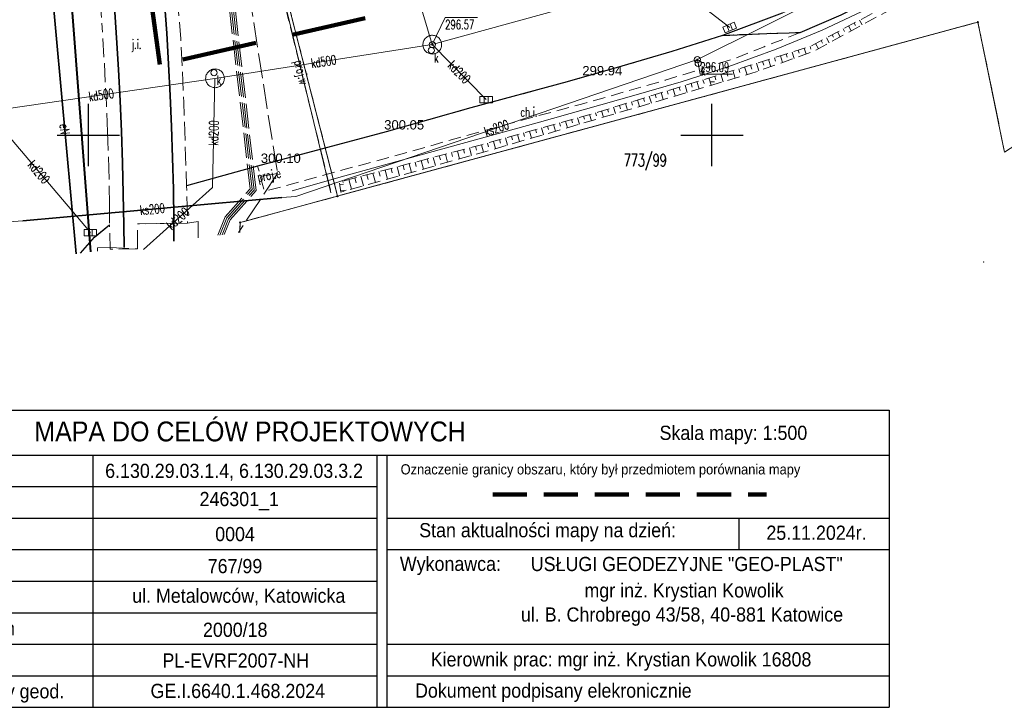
# Model space of a CAD drawing. Header units: metres. Extents: x 6567600 to 13135881, y 5574237 to 11149086.
# Tile 4 of 120: x 6567844 to 6567923, y 5574304 to 5574359. Entities that reach past the tile are written whole.
import ezdxf
from ezdxf.enums import TextEntityAlignment as Align

# ---------------------------------------------------------------- set-up
doc = ezdxf.new("R2010")
doc.units = ezdxf.units.M
for name, pattern in [('zzzxref_260316$0$_MDCP$0$2 1', [3, 2, -1]), ('zzzxref_260316$0$_MDCP$0$2.0_1.0', [3, 2, -1]), ('zzzxref_260316$0$_MDCP$0$L_0_03', [1, 0.5, -0.5]), ('zzzxref_260316$0$_MDCP$0$L_0_04', [1.5, 1, -0.5]), ('zzzxref_260316$0$_MDCP$0$L_2_50', [2.5, 2, -0.5]), ('zzzxref_260316$0$_MDCP$1$L_0_06', [2, 1.5, -0.5])]:
    doc.linetypes.add(name, pattern=pattern)
for name, color, linetype, lineweight in [('zzzxref_260316$0$_MDCP$0$EGB_DzialkaEwidencyjna', 7, 'Continuous', 18), ('zzzxref_260316$0$_MDCP$0$EGB_Klasouzytek', 92, 'Continuous', 18), ('zzzxref_260316$0$_MDCP$0$EGB_KonturUzytkuGruntowego', 92, 'Continuous', 18), ('zzzxref_260316$0$_MDCP$0$EGB_PunktGraniczny', 7, 'Continuous', 18), ('zzzxref_260316$0$_MDCP$0$GES_InneUrzadzeniaTowarzyszace', 7, 'Continuous', 18), ('zzzxref_260316$0$_MDCP$0$GES_InneUrzadzeniaTowarzyszace_P', 7, 'Continuous', 18), ('zzzxref_260316$0$_MDCP$0$GES_PrzewodElektroenergetyczny', 1, 'Continuous', 18), ('zzzxref_260316$0$_MDCP$0$GES_PrzewodElektroenergetyczny_Projektowany', 7, 'Continuous', 18), ('zzzxref_260316$0$_MDCP$0$GES_Rzedna', 7, 'Continuous', 18), ('zzzxref_260316$0$_MDCP$0$GES_UrzadzeniaSiecKanalizacyjna_P', 7, 'Continuous', 18), ('zzzxref_260316$0$_MDCP$0$GES_UrzadzeniaTowarzyszczaceLiniowe', 7, 'Continuous', 18), ('zzzxref_260316$0$_MDCP$0$KR_ObiektKarto', 7, 'Continuous', 18), ('zzzxref_260316$0$_MDCP$0$MP_LINIE_REGULAC', 135, 'Continuous', 40), ('zzzxref_260316$0$_MDCP$0$OT_Komunikacja', 7, 'Continuous', 18), ('zzzxref_260316$0$_MDCP$0$OT_Skarpa', 7, 'Continuous', 18), ('zzzxref_260316$0$_MDCP$0$OTRS', 7, 'Continuous', 13), ('zzzxref_260316$0$_MDCP$0$OTRS_O', 7, 'Continuous', 20), ('zzzxref_260316$0$_MDCP$0$Z_OPIS', 7, 'Continuous', 25), ('zzzxref_260316$0$_MDCP$0$Z_ZAKRES', 214, 'Continuous', 90), ('zzzxref_260316$0$_MDCP$1$GES_PrzewodKanalizacyjny', 36, 'Continuous', 18), ('zzzxref_260316$0$_MDCP$1$GES_PrzewodWodociagowy', 5, 'Continuous', 18), ('zzzxref_260316$0$_MDCP$1$GES_PrzewodWodociagowy_Projektowany', 7, 'Continuous', 18), ('zzzxref_260316$0$_MDCP$1$PARSI', 7, 'Continuous', 20)]:
    doc.layers.add(name, color=color, linetype=linetype, lineweight=lineweight)
doc.styles.add('zzzxref_260316$0$$TD_AUDIT_GENERATED_(9E133)', font='simplex.shx')
doc.styles.add('zzzxref_260316$0$$TD_AUDIT_GENERATED_(9E16A)', font='arial.ttf', dxfattribs={"width": 0.9})
doc.linetypes.add('zzzxref_260316$0$_MDCP$0$L_0_A0_SHX', pattern='A,0,-0.25,-0.5,-0.5,-0.5,[4,GML_DCP.shx,S=0.05,R=0,X=0,Y=0],-0.5,-0.5,-0.5,-0.25', length=3.5)
doc.linetypes.add('zzzxref_260316$0$_MDCP$0$MPNLZ', pattern='A,6,-2,[35,msgB.shx,S=0.016,R=0,X=-1,Y=0],6', length=14)

# ---------------------------------------------------------------- blocks, each defined once
blk = doc.blocks.new('zzzxref_260316$0$_MDCP$0$ETYK')
at = {"layer": 'zzzxref_260316$0$_MDCP$0$Z_OPIS'}
for points in [[(6560549.33, 5651473.62), (6560739.69, 5651473.62), (6560739.69, 5651421.26)], [(6560651.16, 5651465.69), (6560651.16, 5651421.26)], [(6560549.33, 5651460.14), (6560649.4, 5651460.14)], [(6560549.33, 5651454.58), (6560649.4, 5651454.58)], [(6560651.16, 5651454.58), (6560739.69, 5651454.58)], [(6560713.23, 5651454.58), (6560713.23, 5651449.03)], [(6560549.33, 5651449.03), (6560649.4, 5651449.03)], [(6560651.16, 5651449.03), (6560739.69, 5651449.03)], [(6560549.33, 5651443.47), (6560649.4, 5651443.47)], [(6560549.33, 5651443.47), (6560649.4, 5651443.47)], [(6560549.33, 5651437.92), (6560649.4, 5651437.92)], [(6560549.33, 5651432.36), (6560649.4, 5651432.36)], [(6560651.16, 5651432.36), (6560739.69, 5651432.36)], [(6560549.33, 5651426.81), (6560649.4, 5651426.81)], [(6560651.16, 5651426.81), (6560739.69, 5651426.81)]]:
    blk.add_lwpolyline(points, dxfattribs=at)
at = {"layer": 'zzzxref_260316$0$_MDCP$0$Z_OPIS', "flags": 128}
for points in [[(6560549.33, 5651465.69), (6560739.69, 5651465.69)], [(6560599.36, 5651465.69), (6560599.36, 5651421.26)], [(6560649.4, 5651465.69), (6560649.4, 5651421.26)], [(6560549.33, 5651460.14), (6560629.52, 5651460.14)], [(6560549.33, 5651454.58), (6560629.52, 5651454.58)], [(6560549.33, 5651449.03), (6560629.52, 5651449.03)], [(6560549.33, 5651437.92), (6560629.52, 5651437.92)], [(6560549.33, 5651432.36), (6560629.52, 5651432.36)], [(6560549.33, 5651426.81), (6560629.52, 5651426.81)], [(6560549.33, 5651426.81), (6560629.52, 5651426.81)], [(6560549.33, 5651421.26), (6560629.52, 5651421.26)], [(6560549.33, 5651421.26), (6560629.52, 5651421.26)], [(6560549.33, 5651421.26), (6560739.69, 5651421.26)]]:
    blk.add_lwpolyline(points, dxfattribs=at)
at = {"layer": 'zzzxref_260316$0$_MDCP$0$Z_ZAKRES', "linetype": 'zzzxref_260316$0$_MDCP$0$2 1', "ltscale": 3, "flags": 128}
blk.add_lwpolyline([(6560669.84, 5651458.76), (6560718.07, 5651458.76)], dxfattribs=at)
at = {"layer": 'zzzxref_260316$0$_MDCP$0$Z_OPIS', "lineweight": 30, "style": 'zzzxref_260316$0$$TD_AUDIT_GENERATED_(9E16A)', "width": 0.9}
blk.add_text('MAPA DO CELÓW PROJEKTOWYCH', height=3.5, dxfattribs=at).set_placement((6560627.08, 5651470.28), align=Align.MIDDLE)
at = {"layer": 'zzzxref_260316$0$_MDCP$0$Z_OPIS', "style": 'zzzxref_260316$0$$TD_AUDIT_GENERATED_(9E16A)', "width": 0.9}
for s, height, p in [('Skala mapy: 1:500', 2.5, (6560712.26, 5651469.3)), ('6.130.29.03.1.4, 6.130.29.03.3.2', 2.5, (6560624.27, 5651462.7)), ('Oznaczenie granicy obszaru, który był przedmiotem porównania mapy ', 1.8, (6560689.15, 5651462.97)), ('246301_1', 2.5, (6560625.18, 5651457.6)), ('Stan aktualności mapy na dzień:', 2.5, (6560679.52, 5651452.17)), ('25.11.2024r.', 2.5, (6560726.9, 5651452.01)), ('0004', 2.5, (6560624.44, 5651451.77)), ('USŁUGI GEODEZYJNE "GEO-PLAST"', 2.5, (6560704.04, 5651446.5)), ('767/99', 2.5, (6560624.43, 5651446.18)), ('Wykonawca:', 2.5, (6560662.39, 5651446.23)), ('mgr inż. Krystian Kowolik', 2.5, (6560703.57, 5651441.54)), ('ul. Metalowców, Katowicka', 2.5, (6560625.09, 5651440.77)), ('ul. B. Chrobrego 43/58, 40-881 Katowice', 2.5, (6560703.21, 5651437.29)), ('Układ współrz. płaskich', 2.5, (6560569.32, 5651434.88)), ('2000/18', 2.5, (6560624.47, 5651434.96)), ('PL-EVRF2007-NH', 2.5, (6560624.56, 5651429.51)), ('Kierownik prac: mgr inż. Krystian Kowolik 16808', 2.5, (6560692.46, 5651429.39)), ('Ident. zgłoszenia pracy geod.', 2.5, (6560573.9, 5651423.77)), ('Dokument podpisany elekronicznie', 2.5, (6560680.53, 5651423.89))]:
    blk.add_text(s, height=height, dxfattribs=at).set_placement(p, align=Align.MIDDLE)
at = {"layer": 'zzzxref_260316$0$_MDCP$0$Z_OPIS', "color": 1, "lineweight": 30, "style": 'zzzxref_260316$0$$TD_AUDIT_GENERATED_(9E16A)', "width": 0.9}
blk.add_text('GE.I.6640.1.468.2024', height=2.5, dxfattribs=at).set_placement((6560624.92, 5651424.14), align=Align.MIDDLE)
blk = doc.blocks.new('zzzxref_260316$0$_MDCP$1$mzsk')
at = {"layer": 'zzzxref_260316$0$_MDCP$1$PARSI', "color": 0}
for p, q in [((0, -5), (0, 5)), ((5, 0), (-5, 0))]:
    blk.add_line(p, q, dxfattribs=at)
blk = doc.blocks.new('zzzxref_260316$0$_MDCP$0$OTRS')
at = {"layer": 'zzzxref_260316$0$_MDCP$0$OTRS', "color": 0, "lineweight": -3, "const_width": 0.09}
blk.add_lwpolyline([(-0.04, 0, 1), (0.04, 0, 1)], format="xyb", close=True, dxfattribs=at)
at = {"layer": 'zzzxref_260316$0$_MDCP$0$OTRS_O', "color": 0, "style": 'zzzxref_260316$0$$TD_AUDIT_GENERATED_(9E16A)'}
blk.add_attdef('RZEDNA', (0.51, 0.52), '', height=1.5, dxfattribs=at)
blk = doc.blocks.new('zzzxref_260316$0$_MDCP$0$other_SUKK')
at = {"color": 0, "linetype": 'Continuous', "lineweight": 18, "flags": 128}
blk.add_lwpolyline([(1, 0.5), (1, -0.5), (-1, -0.5), (-1, 0.5), (1, 0.5)], close=True, dxfattribs=at)
for points in [[(-0.3, 0.5), (-0.3, -0.5)], [(0.3, 0.5), (0.3, -0.5)]]:
    blk.add_lwpolyline(points, dxfattribs=at)
blk = doc.blocks.new('zzzxref_260316$0$_MDCP$0$other_SUPS01_05')
at = {"linetype": 'Continuous', "lineweight": 13}
blk.add_hatch(color=0, dxfattribs=at).paths.add_polyline_path([(0, -0.09, 1), (0, 0.09, 1)])
at = {"color": 0, "linetype": 'Continuous', "lineweight": 13}
blk.add_circle((0, 0), 0.0906, dxfattribs=at)
blk = doc.blocks.new('zzzxref_260316$0$_MDCP$0$other_SUPW_O')
at = {"color": 0, "linetype": 'Continuous', "lineweight": 18}
blk.add_circle((0, 0), 0.5, dxfattribs=at)
blk = doc.blocks.new('zzzxref_260316$0$_MDCP$0$SUPK_K')
at = {"color": 0, "linetype": 'Continuous', "lineweight": 18}
blk.add_circle((0, 0), 0.5, dxfattribs=at)
blk = doc.blocks.new('zzzxref_260316$0$_MDCP$0$EGPG_N')
at = {"linetype": 'Continuous', "lineweight": 13}
blk.add_hatch(color=0, dxfattribs=at).paths.add_polyline_path([(0, -0.1, 1), (0, 0.1, 1)])
at = {"color": 0, "linetype": 'Continuous', "lineweight": 13}
blk.add_circle((0, 0), 0.1, dxfattribs=at)
blk = doc.blocks.new('zzzxref_260316$0$_MDCP$0$L_0_02_1')
at = {"color": 0}
blk.add_point((0, 0), dxfattribs=at)
blk = doc.blocks.new('zzzxref_260316$0$_MDCP$0$L_0_02_2')
at = {"color": 0}
blk.add_point((0, 0), dxfattribs=at)
blk = doc.blocks.new('zzzxref_260316')
for p, q in [((6567850, 5574347.5), (6567850, 5574352.5)), ((6567900, 5574347.5), (6567900, 5574352.5)), ((6567847.5, 5574350), (6567852.5, 5574350)), ((6567897.5, 5574350), (6567902.5, 5574350))]:
    blk.add_line(p, q)
at = {"layer": 'zzzxref_260316$0$_MDCP$0$EGB_DzialkaEwidencyjna', "linetype": 'Continuous', "lineweight": 18}
for p, q in [((6567870.09, 5574563.29), (6567937.22, 5574576.21)), ((6567937.22, 5574576.21), (6567953.2, 5574485.85)), ((6567921.55, 5574569.11), (6567849.51, 5574552.26)), ((6567946.41, 5574443.1), (6567921.55, 5574569.11)), ((6567848.19, 5574557.83), (6567870.09, 5574563.29)), ((6567849.51, 5574552.26), (6567848.19, 5574557.83)), ((6567953.2, 5574485.85), (6567954.34, 5574479.4)), ((6567954.34, 5574479.4), (6567964.63, 5574421.22)), ((6567945.87, 5574426.93), (6567946.41, 5574443.1)), ((6567941.78, 5574411.28), (6567945.87, 5574426.93)), ((6567964.63, 5574421.22), (6567961.98, 5574385.01)), ((6567926.87, 5574389.48), (6567941.78, 5574411.28)), ((6567903.73, 5574376.76), (6567926.87, 5574389.48)), ((6567961.98, 5574385.01), (6567940.38, 5574379.35)), ((6567940.38, 5574379.35), (6567927.03, 5574350.99)), ((6567864.17, 5574367.81), (6567903.73, 5574376.76)), ((6567869.98, 5574345.11), (6567864.17, 5574367.81)), ((6567864.232, 5574367.568), (6567869.918, 5574345.352)), ((6567921.32, 5574359.06), (6567869.98, 5574345.11)), ((6567870.221, 5574345.176), (6567921.079, 5574358.994)), ((6567923.464, 5574348.631), (6567921.32, 5574359.06)), ((6567921.37, 5574358.815), (6567923.414, 5574348.876)), ((6567927.03, 5574350.99), (6567923.464, 5574348.631)), ((6567862.411, 5574343.055), (6567869.739, 5574345.045))]:
    blk.add_line(p, q, dxfattribs=at)
at = {"layer": 'zzzxref_260316$0$_MDCP$0$EGB_Klasouzytek', "lineweight": 18}
for points in [[(6567857.95, 5574413.39), (6567862.49, 5574380.1), (6567864.17, 5574367.81), (6567869.98, 5574345.11)], [(6567862.17, 5574342.99), (6567869.98, 5574345.11), (6567921.32, 5574359.06), (6567922.989, 5574350.942)], [(6567862.17, 5574342.99), (6567862.141, 5574342.197)]]:
    blk.add_lwpolyline(points, dxfattribs=at)
at = {"layer": 'zzzxref_260316$0$_MDCP$0$EGB_KonturUzytkuGruntowego', "linetype": 'zzzxref_260316$0$_MDCP$0$L_0_03', "lineweight": 18}
for points in [[(6567864.17, 5574367.81), (6567869.98, 5574345.11)], [(6567862.17, 5574342.99), (6567869.98, 5574345.11), (6567921.32, 5574359.06), (6567922.989, 5574350.942)], [(6567862.17, 5574342.99), (6567862.141, 5574342.197)]]:
    blk.add_lwpolyline(points, dxfattribs=at)
at = {"layer": 'zzzxref_260316$0$_MDCP$0$EGB_PunktGraniczny'}
for p in [(6567921.32, 5574359.06), (6567869.98, 5574345.11), (6567862.17, 5574342.99)]:
    blk.add_point(p, dxfattribs=at)
at = {"layer": 'zzzxref_260316$0$_MDCP$0$GES_InneUrzadzeniaTowarzyszace', "color": 36, "linetype": 'Continuous', "lineweight": 18, "flags": 128}
for points in [[(6567877.502, 5574356.503), (6567877.426, 5574356.514), (6567877.351, 5574356.533), (6567877.278, 5574356.559), (6567877.209, 5574356.593), (6567877.143, 5574356.634), (6567877.082, 5574356.681), (6567877.026, 5574356.734), (6567876.976, 5574356.793), (6567876.932, 5574356.856), (6567876.895, 5574356.924), (6567876.865, 5574356.995), (6567876.842, 5574357.069), (6567876.828, 5574357.144), (6567876.821, 5574357.221), (6567876.822, 5574357.299), (6567876.831, 5574357.375), (6567876.847, 5574357.451), (6567876.872, 5574357.524), (6567876.904, 5574357.594), (6567876.942, 5574357.661), (6567876.988, 5574357.723), (6567877.04, 5574357.781), (6567877.097, 5574357.832), (6567877.159, 5574357.878), (6567877.226, 5574357.917), (6567877.296, 5574357.949), (6567877.37, 5574357.973), (6567877.445, 5574357.99), (6567877.522, 5574357.999), (6567877.599, 5574358), (6567877.676, 5574357.993), (6567877.752, 5574357.978), (6567877.826, 5574357.955), (6567877.897, 5574357.925), (6567877.964, 5574357.888), (6567878.028, 5574357.844), (6567878.087, 5574357.794), (6567878.14, 5574357.738), (6567878.187, 5574357.677), (6567878.227, 5574357.611), (6567878.261, 5574357.542), (6567878.287, 5574357.469), (6567878.306, 5574357.394), (6567878.317, 5574357.318), (6567878.32, 5574357.241), (6567878.315, 5574357.164), (6567878.302, 5574357.087), (6567878.281, 5574357.013), (6567878.253, 5574356.941), (6567878.218, 5574356.872), (6567878.176, 5574356.808), (6567878.127, 5574356.748), (6567878.072, 5574356.693), (6567878.012, 5574356.645), (6567877.948, 5574356.602), (6567877.879, 5574356.567), (6567877.807, 5574356.539), (6567877.733, 5574356.518), (6567877.657, 5574356.505), (6567877.58, 5574356.5)], [(6567860.082, 5574353.803), (6567860.006, 5574353.814), (6567859.931, 5574353.833), (6567859.858, 5574353.859), (6567859.789, 5574353.893), (6567859.723, 5574353.934), (6567859.662, 5574353.981), (6567859.606, 5574354.034), (6567859.556, 5574354.093), (6567859.512, 5574354.156), (6567859.475, 5574354.224), (6567859.445, 5574354.295), (6567859.422, 5574354.369), (6567859.408, 5574354.444), (6567859.401, 5574354.521), (6567859.402, 5574354.599), (6567859.411, 5574354.675), (6567859.427, 5574354.751), (6567859.452, 5574354.824), (6567859.484, 5574354.894), (6567859.522, 5574354.961), (6567859.568, 5574355.023), (6567859.62, 5574355.081), (6567859.677, 5574355.132), (6567859.739, 5574355.178), (6567859.806, 5574355.217), (6567859.876, 5574355.249), (6567859.95, 5574355.273), (6567860.025, 5574355.29), (6567860.102, 5574355.299), (6567860.179, 5574355.3), (6567860.256, 5574355.293), (6567860.332, 5574355.278), (6567860.406, 5574355.255), (6567860.477, 5574355.225), (6567860.544, 5574355.188), (6567860.608, 5574355.144), (6567860.667, 5574355.094), (6567860.72, 5574355.038), (6567860.767, 5574354.977), (6567860.807, 5574354.911), (6567860.841, 5574354.842), (6567860.867, 5574354.769), (6567860.886, 5574354.694), (6567860.897, 5574354.618), (6567860.9, 5574354.541), (6567860.895, 5574354.464), (6567860.882, 5574354.387), (6567860.861, 5574354.313), (6567860.833, 5574354.241), (6567860.798, 5574354.172), (6567860.756, 5574354.108), (6567860.707, 5574354.048), (6567860.652, 5574353.993), (6567860.592, 5574353.945), (6567860.528, 5574353.902), (6567860.459, 5574353.867), (6567860.387, 5574353.839), (6567860.313, 5574353.818), (6567860.237, 5574353.805), (6567860.16, 5574353.8)]]:
    blk.add_lwpolyline(points, close=True, dxfattribs=at)
at = {"layer": 'zzzxref_260316$0$_MDCP$0$GES_PrzewodElektroenergetyczny', "color": 1, "linetype": 'Continuous', "lineweight": 18}
blk.add_lwpolyline([(6567847.78, 5574363.84), (6567847.01, 5574362.42), (6567849.008, 5574340.484)], dxfattribs=at)
at = {"layer": 'zzzxref_260316$0$_MDCP$0$GES_PrzewodElektroenergetyczny_Projektowany', "color": 1, "linetype": 'zzzxref_260316$0$_MDCP$0$L_2_50', "lineweight": 18}
for points in [[(6567860.377, 5574341.967), (6567860.97, 5574343.46), (6567862.97, 5574345.7), (6567860.87, 5574363.89)], [(6567860.548, 5574341.989), (6567861.1, 5574343.38), (6567863.13, 5574345.65), (6567861.02, 5574363.92)], [(6567860.719, 5574342.011), (6567861.23, 5574343.3), (6567863.28, 5574345.6), (6567861.17, 5574363.95)], [(6567860.889, 5574342.033), (6567861.36, 5574343.22), (6567863.44, 5574345.55), (6567861.32, 5574363.97)], [(6567838.66, 5574382.16), (6567847.42, 5574377.99), (6567848.22, 5574371.37), (6567858.26, 5574372.47), (6567858.75, 5574367.2), (6567862.48, 5574363.96), (6567865.16, 5574346.93), (6567862.035, 5574342.183)]]:
    blk.add_lwpolyline(points, dxfattribs=at)
at = {"layer": 'zzzxref_260316$0$_MDCP$0$GES_PrzewodElektroenergetyczny_Projektowany', "color": 1, "linetype": 'zzzxref_260316$0$_MDCP$0$L_2_50', "lineweight": 18, "flags": 128}
blk.add_lwpolyline([(6567865.16, 5574346.93), (6567863.81, 5574346.67)], dxfattribs=at)
at = {"layer": 'zzzxref_260316$0$_MDCP$0$GES_Rzedna', "color": 7, "linetype": 'Continuous', "lineweight": 13, "flags": 128}
for points in [[(6567881.186, 5574359.416), (6567878.608, 5574359.416), (6567877.57, 5574357.25)], [(6567901.633, 5574354.888), (6567899.055, 5574354.888), (6567898.83, 5574356.05)]]:
    blk.add_lwpolyline(points, dxfattribs=at)
at = {"layer": 'zzzxref_260316$0$_MDCP$0$GES_UrzadzeniaTowarzyszczaceLiniowe', "color": 7, "linetype": 'Continuous', "lineweight": 35}
blk.add_lwpolyline([(6567847.01, 5574362.42), (6567849.008, 5574340.484)], dxfattribs=at)
at = {"layer": 'zzzxref_260316$0$_MDCP$0$GES_UrzadzeniaTowarzyszczaceLiniowe', "color": 7, "linetype": 'Continuous', "lineweight": 35, "flags": 128}
blk.add_lwpolyline([(6567844.74, 5574343.141), (6567865.52, 5574344.99)], dxfattribs=at)
at = {"layer": 'zzzxref_260316$0$_MDCP$0$KR_ObiektKarto', "linetype": 'Continuous', "lineweight": 18, "flags": 128}
for points in [[(6567910.958, 5574358.747), (6567911.166, 5574358.357)], [(6567911.399, 5574358.983), (6567911.503, 5574358.789)], [(6567911.841, 5574359.218), (6567912.045, 5574358.834)], [(6567909.193, 5574357.806), (6567909.408, 5574357.404)], [(6567909.635, 5574358.042), (6567909.741, 5574357.842)], [(6567910.076, 5574358.277), (6567910.287, 5574357.881)], [(6567910.517, 5574358.512), (6567910.622, 5574358.316)], [(6567907.391, 5574356.956), (6567907.538, 5574356.488)], [(6567907.868, 5574357.106), (6567907.938, 5574356.88)], [(6567908.311, 5574357.336), (6567908.529, 5574356.927)], [(6567908.752, 5574357.571), (6567908.86, 5574357.368)], [(6567905.005, 5574356.207), (6567905.092, 5574355.93)], [(6567905.482, 5574356.357), (6567905.651, 5574355.82)], [(6567905.959, 5574356.507), (6567906.041, 5574356.247)], [(6567906.437, 5574356.657), (6567906.594, 5574356.154)], [(6567906.914, 5574356.806), (6567906.99, 5574356.563)], [(6567902.619, 5574355.461), (6567902.81, 5574354.841)], [(6567903.097, 5574355.608), (6567903.195, 5574355.296)], [(6567903.574, 5574355.758), (6567903.765, 5574355.152)], [(6567904.051, 5574355.908), (6567904.144, 5574355.613)], [(6567904.528, 5574356.058), (6567904.708, 5574355.486)], [(6567899.752, 5574354.579), (6567899.933, 5574353.99)], [(6567900.23, 5574354.726), (6567900.321, 5574354.429)], [(6567900.708, 5574354.873), (6567900.892, 5574354.274)], [(6567901.186, 5574355.02), (6567901.279, 5574354.718)], [(6567901.664, 5574355.167), (6567901.851, 5574354.557)], [(6567902.141, 5574355.314), (6567902.236, 5574355.007)], [(6567897.362, 5574353.844), (6567897.449, 5574353.563)], [(6567897.84, 5574353.991), (6567898.015, 5574353.423)], [(6567898.318, 5574354.138), (6567898.406, 5574353.851)], [(6567898.796, 5574354.285), (6567898.974, 5574353.707)], [(6567899.274, 5574354.432), (6567899.364, 5574354.14)], [(6567894.973, 5574353.109), (6567895.138, 5574352.572)], [(6567895.451, 5574353.256), (6567895.534, 5574352.985)], [(6567895.929, 5574353.403), (6567896.097, 5574352.856)], [(6567896.407, 5574353.55), (6567896.492, 5574353.274)], [(6567896.884, 5574353.697), (6567897.056, 5574353.139)], [(6567892.105, 5574352.227), (6567892.261, 5574351.721)], [(6567892.583, 5574352.374), (6567892.662, 5574352.119)], [(6567893.061, 5574352.521), (6567893.22, 5574352.005)], [(6567893.539, 5574352.668), (6567893.619, 5574352.408)], [(6567894.017, 5574352.815), (6567894.179, 5574352.289)], [(6567894.495, 5574352.962), (6567894.577, 5574352.696)], [(6567889.707, 5574351.522), (6567889.778, 5574351.268)], [(6567890.189, 5574351.656), (6567890.33, 5574351.153)], [(6567890.67, 5574351.791), (6567890.74, 5574351.542)], [(6567891.15, 5574351.933), (6567891.302, 5574351.438)], [(6567891.628, 5574352.08), (6567891.705, 5574351.83)], [(6567886.818, 5574350.713), (6567886.894, 5574350.444)], [(6567887.3, 5574350.848), (6567887.449, 5574350.315)], [(6567887.781, 5574350.983), (6567887.855, 5574350.719)], [(6567888.263, 5574351.118), (6567888.409, 5574350.594)], [(6567888.744, 5574351.252), (6567888.817, 5574350.993)], [(6567889.226, 5574351.387), (6567889.369, 5574350.874)], [(6567883.929, 5574349.905), (6567884.009, 5574349.621)], [(6567884.411, 5574350.04), (6567884.568, 5574349.476)], [(6567884.892, 5574350.174), (6567884.97, 5574349.895)], [(6567885.374, 5574350.309), (6567885.529, 5574349.756)], [(6567885.855, 5574350.444), (6567885.932, 5574350.17)], [(6567886.337, 5574350.579), (6567886.489, 5574350.035)], [(6567881.038, 5574349.105), (6567881.117, 5574348.802)], [(6567881.513, 5574349.229), (6567881.688, 5574348.638)], [(6567882.003, 5574349.366), (6567882.085, 5574349.072)], [(6567882.485, 5574349.501), (6567882.648, 5574348.917)], [(6567882.966, 5574349.636), (6567883.047, 5574349.346)], [(6567883.448, 5574349.77), (6567883.608, 5574349.197)], [(6567878.136, 5574348.344), (6567878.222, 5574348.016)], [(6567878.62, 5574348.471), (6567878.789, 5574347.823)], [(6567879.103, 5574348.598), (6567879.187, 5574348.278)], [(6567879.587, 5574348.724), (6567879.752, 5574348.094)], [(6567880.071, 5574348.851), (6567880.152, 5574348.54)], [(6567880.554, 5574348.978), (6567880.715, 5574348.365)], [(6567875.234, 5574347.584), (6567875.327, 5574347.23)], [(6567875.718, 5574347.71), (6567875.901, 5574347.011)], [(6567876.201, 5574347.837), (6567876.292, 5574347.492)], [(6567876.685, 5574347.964), (6567876.864, 5574347.282)], [(6567877.169, 5574348.091), (6567877.257, 5574347.754)], [(6567877.652, 5574348.217), (6567877.827, 5574347.553)], [(6567871.848, 5574346.697), (6567872.049, 5574345.929)], [(6567872.332, 5574346.823), (6567872.431, 5574346.444)], [(6567872.816, 5574346.95), (6567873.012, 5574346.199)], [(6567873.299, 5574347.077), (6567873.396, 5574346.706)], [(6567873.783, 5574347.203), (6567873.975, 5574346.47)], [(6567874.267, 5574347.33), (6567874.362, 5574346.968)], [(6567874.75, 5574347.457), (6567874.938, 5574346.741)], [(6567870.158, 5574346.029), (6567870.461, 5574346.075)], [(6567870.397, 5574346.316), (6567870.429, 5574346.196)], [(6567870.881, 5574346.443), (6567871.085, 5574345.664)], [(6567871.365, 5574346.57), (6567871.466, 5574346.182)], [(6567870.233, 5574345.535), (6567870.659, 5574345.599)]]:
    blk.add_lwpolyline(points, dxfattribs=at)
at = {"layer": 'zzzxref_260316$0$_MDCP$0$MP_LINIE_REGULAC', "linetype": 'zzzxref_260316$0$_MDCP$0$MPNLZ', "flags": 128}
blk.add_lwpolyline([(6567850.203, 5574340.64), (6567845.014, 5574408.349), (6567815.314, 5574531.714), (6567826.921, 5574548.2), (6567848.668, 5574553.025)], dxfattribs=at)
at = {"layer": 'zzzxref_260316$0$_MDCP$0$OT_Komunikacja', "linetype": 'zzzxref_260316$0$_MDCP$0$L_0_A0_SHX', "lineweight": 18}
for p, q in [((6567954.473, 5574406.634), (6567957.111, 5574414.196)), ((6567952.944, 5574402.951), (6567954.473, 5574406.634)), ((6567951.238, 5574399.278), (6567952.944, 5574402.951)), ((6567949.364, 5574395.673), (6567951.238, 5574399.278)), ((6567947.313, 5574392.248), (6567949.364, 5574395.673)), ((6567945.207, 5574388.873), (6567947.313, 5574392.248)), ((6567942.835, 5574385.586), (6567945.207, 5574388.873)), ((6567940.392, 5574382.478), (6567942.835, 5574385.586)), ((6567937.746, 5574379.438), (6567940.392, 5574382.478)), ((6567935.054, 5574376.545), (6567937.746, 5574379.438)), ((6567932.132, 5574373.685), (6567935.054, 5574376.545)), ((6567929.174, 5574371.072), (6567932.132, 5574373.685)), ((6567926.012, 5574368.556), (6567929.174, 5574371.072)), ((6567922.741, 5574366.209), (6567926.012, 5574368.556)), ((6567919.37, 5574364.011), (6567922.741, 5574366.209)), ((6567915.985, 5574362.056), (6567919.37, 5574364.011)), ((6567912.426, 5574360.104), (6567915.985, 5574362.056)), ((6567908.821, 5574358.417), (6567912.426, 5574360.104)), ((6567905.144, 5574356.882), (6567908.821, 5574358.417)), ((6567901.362, 5574355.506), (6567905.144, 5574356.882)), ((6567897.522, 5574354.273), (6567901.362, 5574355.506)), ((6567893.734, 5574353.163), (6567897.522, 5574354.273)), ((6567885.988, 5574350.992), (6567893.734, 5574353.163)), ((6567870.564, 5574346.733), (6567885.988, 5574350.992)), ((6567866.341, 5574345.538), (6567870.564, 5574346.733))]:
    blk.add_line(p, q, dxfattribs=at)
at = {"layer": 'zzzxref_260316$0$_MDCP$0$OT_Komunikacja', "linetype": 'Continuous', "lineweight": 18}
for p, q in [((6567954.473, 5574406.634), (6567957.111, 5574414.196)), ((6567952.944, 5574402.951), (6567954.473, 5574406.634)), ((6567951.238, 5574399.278), (6567952.944, 5574402.951)), ((6567949.364, 5574395.673), (6567951.238, 5574399.278)), ((6567947.313, 5574392.248), (6567949.364, 5574395.673)), ((6567945.207, 5574388.873), (6567947.313, 5574392.248)), ((6567942.835, 5574385.586), (6567945.207, 5574388.873)), ((6567940.392, 5574382.478), (6567942.835, 5574385.586)), ((6567937.746, 5574379.438), (6567940.392, 5574382.478)), ((6567935.054, 5574376.545), (6567937.746, 5574379.438)), ((6567932.132, 5574373.685), (6567935.054, 5574376.545)), ((6567929.174, 5574371.072), (6567932.132, 5574373.685)), ((6567926.012, 5574368.556), (6567929.174, 5574371.072)), ((6567922.741, 5574366.209), (6567926.012, 5574368.556)), ((6567919.37, 5574364.011), (6567922.741, 5574366.209)), ((6567915.985, 5574362.056), (6567919.37, 5574364.011)), ((6567912.426, 5574360.104), (6567915.985, 5574362.056)), ((6567908.821, 5574358.417), (6567912.426, 5574360.104)), ((6567905.144, 5574356.882), (6567908.821, 5574358.417)), ((6567901.362, 5574355.506), (6567905.144, 5574356.882)), ((6567897.522, 5574354.273), (6567901.362, 5574355.506)), ((6567893.734, 5574353.163), (6567897.522, 5574354.273)), ((6567885.988, 5574350.992), (6567893.734, 5574353.163)), ((6567870.564, 5574346.733), (6567885.988, 5574350.992)), ((6567866.341, 5574345.538), (6567870.564, 5574346.733))]:
    blk.add_line(p, q, dxfattribs=at)
at = {"layer": 'zzzxref_260316$0$_MDCP$0$OT_Komunikacja', "color": 7, "linetype": 'Continuous', "lineweight": 25, "flags": 128}
for points in [[(6567905.63, 5574359.784), (6567900.842, 5574357.997), (6567896.789, 5574356.714), (6567892.76, 5574355.522), (6567888.375, 5574354.261), (6567880.658, 5574352.183), (6567873.873, 5574350.271), (6567863.57, 5574347.509), (6567857.878, 5574345.927)], [(6567900.842, 5574357.997), (6567904.405, 5574358.151), (6567907.065, 5574358.223), (6567910.349, 5574359.631), (6567915.069, 5574362.055), (6567916.996, 5574363.184), (6567917.897, 5574364.663), (6567918.799, 5574366.142), (6567919.163, 5574366.875)]]:
    blk.add_lwpolyline(points, dxfattribs=at)
at = {"layer": 'zzzxref_260316$0$_MDCP$0$OT_Komunikacja', "color": 7, "linetype": 'Continuous', "lineweight": 35}
for points in [[(6567852.1, 5574360.28), (6567852.26, 5574357.8), (6567852.41, 5574355.27), (6567852.54, 5574352.76), (6567852.64, 5574350.28), (6567852.73, 5574347.78), (6567852.78, 5574345.3), (6567852.84, 5574342.79), (6567852.854, 5574340.985)], [(6567856.1, 5574360.65), (6567856.28, 5574358.16), (6567856.42, 5574355.68), (6567856.56, 5574353.18), (6567856.65, 5574350.69), (6567856.74, 5574348.19), (6567856.81, 5574345.66), (6567856.85, 5574343.19), (6567856.857, 5574341.507)]]:
    blk.add_lwpolyline(points, dxfattribs=at)
at = {"layer": 'zzzxref_260316$0$_MDCP$0$OT_Komunikacja', "color": 7, "linetype": 'zzzxref_260316$0$_MDCP$1$L_0_06', "lineweight": 18}
for points in [[(6567850.92, 5574360.92), (6567851.08, 5574358.976)], [(6567851.541, 5574350.26), (6567851.635, 5574347.338)], [(6567851.7, 5574344.436), (6567851.69, 5574342.82), (6567850.48, 5574341.82), (6567849.356, 5574340.529)], [(6567851.75, 5574340.99), (6567853.946, 5574340.881), (6567853.93, 5574342.88), (6567857.957, 5574342.944), (6567858.81, 5574343.08), (6567858.801, 5574341.761)], [(6567850.722, 5574340.707), (6567850.73, 5574340.97), (6567851.75, 5574340.99)]]:
    blk.add_lwpolyline(points, dxfattribs=at)
at = {"layer": 'zzzxref_260316$0$_MDCP$0$OT_Komunikacja', "color": 7, "linetype": 'zzzxref_260316$0$_MDCP$1$L_0_06', "lineweight": 18, "flags": 128}
for points in [[(6567850.92, 5574360.92), (6567850.628, 5574364.79), (6567850.365, 5574367.7), (6567850.066, 5574370.585), (6567849.745, 5574373.479), (6567851.93, 5574373.729), (6567852.08, 5574372.41), (6567856.09, 5574372.83), (6567856.582, 5574368.039), (6567856.863, 5574364.456), (6567857.11, 5574361.35), (6567857.403, 5574357.729), (6567857.648, 5574352.63), (6567857.878, 5574345.927), (6567857.957, 5574342.944), (6567855.759, 5574342.908), (6567853.93, 5574342.88)], [(6567851.541, 5574350.26), (6567851.413, 5574353.167), (6567851.26, 5574356.07), (6567851.08, 5574358.976)], [(6567851.7, 5574344.436), (6567851.635, 5574347.338)], [(6567853.946, 5574340.881), (6567851.749, 5574340.85), (6567851.69, 5574342.82)]]:
    blk.add_lwpolyline(points, dxfattribs=at)
blk.add_lwpolyline([(6567905.63, 5574359.784), (6567909.495, 5574361.531), (6567912.846, 5574363.203), (6567916.13, 5574365.059), (6567919.163, 5574366.875), (6567916.996, 5574363.184), (6567915.069, 5574362.055), (6567912.391, 5574360.68), (6567910.349, 5574359.631), (6567907.065, 5574358.223), (6567900.842, 5574357.997)], close=True, dxfattribs=at)
at = {"layer": 'zzzxref_260316$0$_MDCP$0$OT_Komunikacja', "color": 7, "linetype": 'zzzxref_260316$0$_MDCP$0$L_0_04', "lineweight": 18, "flags": 128}
blk.add_lwpolyline([(6567907.065, 5574358.223), (6567904.179, 5574357.082), (6567901.709, 5574356.099), (6567896.241, 5574354.391), (6567889.531, 5574352.486), (6567881.436, 5574350.285), (6567875.555, 5574348.608), (6567869.621, 5574346.993), (6567864.118, 5574345.492), (6567863.57, 5574347.509), (6567873.873, 5574350.271), (6567880.658, 5574352.183), (6567888.375, 5574354.261), (6567892.76, 5574355.522), (6567896.789, 5574356.714), (6567900.842, 5574357.997), (6567904.405, 5574358.151)], close=True, dxfattribs=at)
at = {"layer": 'zzzxref_260316$0$_MDCP$0$OT_Komunikacja', "color": 7, "linetype": 'Continuous', "lineweight": 25}
blk.add_lwpolyline([(6567849.356, 5574340.529), (6567850.48, 5574341.82), (6567851.69, 5574342.82)], dxfattribs=at)
at = {"layer": 'zzzxref_260316$0$_MDCP$0$OT_Skarpa', "color": 7, "linetype": 'zzzxref_260316$0$_MDCP$0$L_0_04', "lineweight": 18, "flags": 128}
blk.add_lwpolyline([(6567955.232, 5574406.177), (6567951.756, 5574398.203), (6567947.269, 5574389.868), (6567942.777, 5574383.115), (6567937.448, 5574377.183), (6567930.261, 5574370.129), (6567925.735, 5574366.886), (6567916.441, 5574361.219), (6567908.061, 5574356.673), (6567903.277, 5574354.979), (6567890.931, 5574351.328), (6567881.688, 5574348.638), (6567870.25, 5574345.423), (6567870.125, 5574346.245), (6567881.513, 5574349.229), (6567890.859, 5574351.844), (6567903.074, 5574355.601), (6567907.897, 5574357.115), (6567916.207, 5574361.546), (6567925.258, 5574367.328), (6567929.831, 5574370.951), (6567936.889, 5574377.931), (6567941.701, 5574383.939), (6567946.663, 5574390.442), (6567951.323, 5574398.426), (6567954.838, 5574406.196), (6567955.936, 5574410.199)], close=True, dxfattribs=at)
at = {"layer": 'zzzxref_260316$0$_MDCP$0$Z_ZAKRES', "linetype": 'zzzxref_260316$0$_MDCP$0$2.0_1.0', "lineweight": 140, "ltscale": 3}
blk.add_lwpolyline([(6567820.407, 5574555.719), (6567847.232, 5574561.997), (6567929.356, 5574581.206), (6567956.443, 5574443.911), (6567955.827, 5574425.481), (6567951.015, 5574407.07), (6567933.777, 5574381.866), (6567907.312, 5574367.318), (6567855.739, 5574355.65), (6567852.582, 5574378.747), (6567848.105, 5574411.572), (6567841.693, 5574438.994), (6567818.946, 5574517.253)], close=True, dxfattribs=at)
at = {"layer": 'zzzxref_260316$0$_MDCP$1$GES_PrzewodKanalizacyjny', "color": 36, "linetype": 'Continuous', "lineweight": 18, "flags": 128}
for points in [[(6567874.201, 5574368.59), (6567877.57, 5574357.25)], [(6567898.83, 5574356.05), (6567919.53, 5574366.37)], [(6567877.57, 5574357.25), (6567896.46, 5574362.471)], [(6567896.46, 5574362.471), (6567901.42, 5574358.62)], [(6567860.15, 5574354.55), (6567877.57, 5574357.25)], [(6567877.57, 5574357.25), (6567881.891, 5574352.851)], [(6567866.62, 5574345.09), (6567898.83, 5574356.05)], [(6567841.9, 5574351.89), (6567860.15, 5574354.55)], [(6567860.15, 5574354.55), (6567859.94, 5574345.8)], [(6567841.9, 5574351.89), (6567850.16, 5574342.181)], [(6567859.94, 5574345.8), (6567854.41, 5574340.84)], [(6567843.64, 5574343.05), (6567844.74, 5574343.141), (6567865.52, 5574344.99), (6567866.62, 5574345.09)]]:
    blk.add_lwpolyline(points, dxfattribs=at)
at = {"layer": 'zzzxref_260316$0$_MDCP$1$GES_PrzewodWodociagowy', "color": 5, "linetype": 'Continuous', "lineweight": 18}
blk.add_lwpolyline([(6567827.542, 5574374.609), (6567833.78, 5574375.29), (6567857.1, 5574378.14), (6567861.43, 5574378.88), (6567863.07, 5574372.06), (6567864.41, 5574365.71), (6567864.76, 5574364.5), (6567864.96, 5574363.98), (6567869.44, 5574345.36)], dxfattribs=at)
at = {"layer": 'zzzxref_260316$0$_MDCP$1$GES_PrzewodWodociagowy_Projektowany', "color": 5, "linetype": 'zzzxref_260316$0$_MDCP$1$L_0_06', "lineweight": 18, "flags": 128}
blk.add_lwpolyline([(6567864.76, 5574364.48), (6567869.41, 5574345.6)], dxfattribs=at)
at = {"layer": 'zzzxref_260316$0$_MDCP$0$EGB_DzialkaEwidencyjna', "linetype": 'Continuous', "xscale": 0.5, "yscale": 0.5, "zscale": 0.5}
for name, p, rotation in [('zzzxref_260316$0$_MDCP$0$L_0_02_1', (6567921.32, 5574359.06), 195.2), ('zzzxref_260316$0$_MDCP$0$L_0_02_2', (6567921.32, 5574359.06), 281.62), ('zzzxref_260316$0$_MDCP$0$L_0_02_1', (6567869.98, 5574345.11), 104.36), ('zzzxref_260316$0$_MDCP$0$L_0_02_2', (6567869.98, 5574345.11), 15.2), ('zzzxref_260316$0$_MDCP$0$L_0_02_1', (6567862.17, 5574342.99), 267.8800000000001), ('zzzxref_260316$0$_MDCP$0$L_0_02_2', (6567862.17, 5574342.99), 15.19), ('zzzxref_260316$0$_MDCP$0$L_0_02_1', (6567921.78, 5574339.84), 282.16), ('zzzxref_260316$0$_MDCP$0$L_0_02_2', (6567921.78, 5574339.84), 64.78)]:
    blk.add_blockref(name, p, dxfattribs=dict(at, rotation=rotation))
at = {"layer": 'zzzxref_260316$0$_MDCP$0$EGB_PunktGraniczny', "linetype": 'Continuous', "xscale": 0.5, "yscale": 0.5, "zscale": 0.5}
for p in [(6567921.32, 5574359.06), (6567869.98, 5574345.11), (6567862.17, 5574342.99)]:
    blk.add_blockref('zzzxref_260316$0$_MDCP$0$EGPG_N', p, dxfattribs=at)
at = {"layer": 'zzzxref_260316$0$_MDCP$0$GES_InneUrzadzeniaTowarzyszace_P', "linetype": 'Continuous', "xscale": 0.5, "yscale": 0.5, "zscale": 0.5}
for p in [(6567877.49, 5574356.79), (6567898.89, 5574355.75), (6567860.07, 5574355)]:
    blk.add_blockref('zzzxref_260316$0$_MDCP$0$other_SUPW_O', p, dxfattribs=at)
at = {"layer": 'zzzxref_260316$0$_MDCP$0$GES_InneUrzadzeniaTowarzyszace_P', "color": 36, "linetype": 'Continuous', "xscale": 0.5, "yscale": 0.5, "zscale": 0.5}
for p in [(6567877.57, 5574357.25), (6567898.83, 5574356.05)]:
    blk.add_blockref('zzzxref_260316$0$_MDCP$0$SUPK_K', p, dxfattribs=at)
at = {"layer": 'zzzxref_260316$0$_MDCP$0$GES_Rzedna', "color": 36, "linetype": 'Continuous', "xscale": 0.5, "yscale": 0.5, "zscale": 0.5}
for p in [(6567877.57, 5574357.25), (6567898.83, 5574356.05)]:
    blk.add_blockref('zzzxref_260316$0$_MDCP$0$other_SUPS01_05', p, dxfattribs=at)
at = {"layer": 'zzzxref_260316$0$_MDCP$0$GES_UrzadzeniaSiecKanalizacyjna_P', "color": 36, "linetype": 'Continuous', "xscale": 0.4999999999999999, "yscale": 0.4999999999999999, "zscale": 0.5, "rotation": 22.44589817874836}
blk.add_blockref('zzzxref_260316$0$_MDCP$0$other_SUKK', (6567901.42, 5574358.62), dxfattribs=at)
at = {"layer": 'zzzxref_260316$0$_MDCP$0$GES_UrzadzeniaSiecKanalizacyjna_P', "color": 36, "linetype": 'Continuous', "xscale": 0.5, "yscale": 0.5, "zscale": 0.5}
for p in [(6567881.89, 5574352.85), (6567850.16, 5574342.18)]:
    blk.add_blockref('zzzxref_260316$0$_MDCP$0$other_SUKK', p, dxfattribs=at)
at = {"layer": 'zzzxref_260316$0$_MDCP$0$OTRS', "xscale": 0.5, "yscale": 0.5, "zscale": 0.5}
for p, values in [((6567889.348, 5574354.53, 299.942), {'RZEDNA': '299.94'}), ((6567873.46, 5574350.189, 300.047), {'RZEDNA': '300.05'}), ((6567863.57, 5574347.512, 300.104), {'RZEDNA': '300.10'})]:
    blk.add_blockref('zzzxref_260316$0$_MDCP$0$OTRS', p, dxfattribs=at).add_auto_attribs(values)
at = {"layer": 'zzzxref_260316$0$_MDCP$0$Z_OPIS', "xscale": 0.455, "yscale": 0.455, "zscale": 0.455}
blk.add_blockref('zzzxref_260316$0$_MDCP$0$ETYK', (3582777.638, 3002907.465), dxfattribs=at)
at = {"layer": 'zzzxref_260316$0$_MDCP$1$PARSI', "xscale": 0.5, "yscale": 0.5, "zscale": 0.5, "rotation": 1.16962990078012e-09}
for p in [(6567850, 5574350), (6567900, 5574350)]:
    blk.add_blockref('zzzxref_260316$0$_MDCP$1$mzsk', p, dxfattribs=at)
at = {"layer": 'zzzxref_260316$0$_MDCP$0$EGB_DzialkaEwidencyjna', "lineweight": 20, "style": 'zzzxref_260316$0$$TD_AUDIT_GENERATED_(9E133)', "width": 0.66}
blk.add_text('773/99', height=1, dxfattribs=at).set_placement((6567894.647, 5574347.988), align=Align.MIDDLE_CENTER)
at = {"layer": 'zzzxref_260316$0$_MDCP$0$GES_InneUrzadzeniaTowarzyszace_P', "color": 7, "lineweight": 15, "style": 'zzzxref_260316$0$$TD_AUDIT_GENERATED_(9E133)', "width": 0.66}
for p in [(6567877.715, 5574356.565), (6567899.115, 5574355.525), (6567860.295, 5574354.775)]:
    blk.add_text('k', height=0.75, dxfattribs=at).set_placement(p, align=Align.TOP_LEFT)
at = {"layer": 'zzzxref_260316$0$_MDCP$0$GES_PrzewodElektroenergetyczny', "color": 1, "lineweight": 15, "style": 'zzzxref_260316$0$$TD_AUDIT_GENERATED_(9E133)', "width": 0.66}
blk.add_text('eN', height=0.75, rotation=-84.8, dxfattribs=at).set_placement((6567848.097, 5574350.483), align=Align.MIDDLE_CENTER)
at = {"layer": 'zzzxref_260316$0$_MDCP$0$GES_PrzewodElektroenergetyczny_Projektowany', "color": 1, "lineweight": 15, "style": 'zzzxref_260316$0$$TD_AUDIT_GENERATED_(9E133)', "width": 0.66}
blk.add_text('proj.e', height=0.75, rotation=-349.1, dxfattribs=at).set_placement((6567864.485, 5574346.8), align=Align.MIDDLE_CENTER)
at = {"layer": 'zzzxref_260316$0$_MDCP$0$GES_Rzedna', "color": 36, "lineweight": 15, "style": 'zzzxref_260316$0$$TD_AUDIT_GENERATED_(9E133)', "width": 0.66}
blk.add_text('296.57', height=0.75, dxfattribs=at).set_placement((6567878.608, 5574359.229), align=Align.TOP_LEFT)
for s, p in [('296.09', (6567899.055, 5574355.825)), ('  -', (6567899.055, 5574354.7))]:
    blk.add_text(s, height=0.75, rotation=-360, dxfattribs=at).set_placement(p, align=Align.TOP_LEFT)
at = {"layer": 'zzzxref_260316$0$_MDCP$0$OT_Komunikacja', "color": 7, "lineweight": 15, "style": 'zzzxref_260316$0$$TD_AUDIT_GENERATED_(9E133)', "width": 0.66}
for s, p in [('j.i.', (6567853.851, 5574357.289)), ('ch.i.', (6567885.318, 5574351.857))]:
    blk.add_text(s, height=0.75, dxfattribs=at).set_placement(p, align=Align.MIDDLE_CENTER)
at = {"layer": 'zzzxref_260316$0$_MDCP$1$GES_PrzewodKanalizacyjny', "color": 36, "lineweight": 15, "style": 'zzzxref_260316$0$$TD_AUDIT_GENERATED_(9E133)', "width": 0.66}
for s, rotation, p in [('kd500', -351.2, (6567868.86, 5574355.9)), ('kd200', -45.5, (6567879.73, 5574355.05)), ('kd500', -351.7, (6567851.025, 5574353.22)), ('kd200', -271.4, (6567860.045, 5574350.175)), ('ks200', -341.2, (6567882.725, 5574350.57)), ('kd200', -49.6, (6567846.03, 5574347.035)), ('ks200', -354.9, (6567855.13, 5574344.066)), ('kd200', -318.1, (6567857.175, 5574343.32))]:
    blk.add_text(s, height=0.75, rotation=rotation, dxfattribs=at).set_placement(p, align=Align.MIDDLE_CENTER)
at = {"layer": 'zzzxref_260316$0$_MDCP$1$GES_PrzewodWodociagowy_Projektowany', "color": 5, "lineweight": 15, "style": 'zzzxref_260316$0$$TD_AUDIT_GENERATED_(9E133)', "width": 0.66}
blk.add_text('proj.w', height=0.75, rotation=-76.2, dxfattribs=at).set_placement((6567867.085, 5574355.04), align=Align.MIDDLE_CENTER)

msp = doc.modelspace()

# ---------------------------------------------------------------- block references
at = {"ltscale": 0.5}
msp.add_blockref('zzzxref_260316', (0, 0), dxfattribs=at)

doc.saveas('drawing.dxf')
